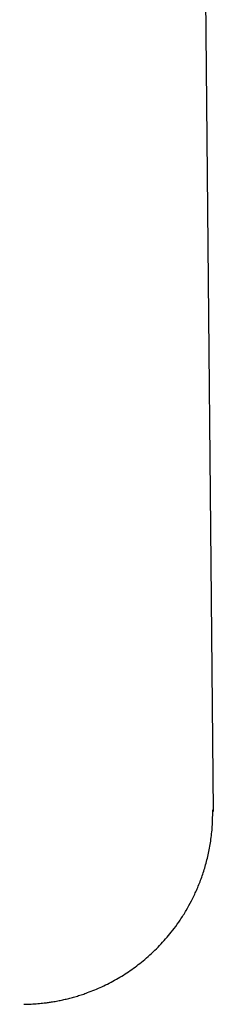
# Model space of a CAD drawing. Header units: millimetres. Extents: x 8 to 486, y 12 to 546.
# Tile 115 of 121: x 453.72 to 454.73, y 338.16 to 343.31. Entities that reach past the tile are written whole.
import ezdxf

# ---------------------------------------------------------------- set-up
doc = ezdxf.new("R2010")
doc.units = ezdxf.units.MM

msp = doc.modelspace()

# ---------------------------------------------------------------- linework, layer by layer
at = {"color": 7, "linetype": 'Continuous', "lineweight": 30}
msp.add_line((453.7181, 446.3018), (454.7316, 339.1721), dxfattribs=at)
for points, knots in [([(453.7401, 338.1628), (453.7527, 338.1631), (453.7765, 338.1636), (453.8121, 338.1661), (453.8427, 338.1691), (453.8685, 338.1724), (453.8923, 338.176), (453.9172, 338.1804), (453.9433, 338.1858), (453.9686, 338.1917), (453.9943, 338.1984), (454.0203, 338.2059), (454.0466, 338.2143), (454.0898, 338.2295), (454.1501, 338.2544), (454.225, 338.293), (454.297, 338.3383), (454.3548, 338.3819), (454.4, 338.4209), (454.4342, 338.4534), (454.4665, 338.487), (454.4974, 338.5223), (454.5281, 338.561), (454.5594, 338.6049), (454.5898, 338.6531), (454.6185, 338.7049), (454.6447, 338.7598), (454.6689, 338.8198), (454.6901, 338.8846), (454.7076, 338.9538), (454.7203, 339.0268), (454.7282, 339.1029), (454.7284, 339.1545), (454.7285, 339.1806)], [0, 0, 0, 0, 0.0306582, 0.0579148, 0.0818466, 0.0977055, 0.1118852, 0.1295479, 0.1454529, 0.1615993, 0.1780935, 0.1949361, 0.212127, 0.2296656, 0.2805975, 0.3337568, 0.3868323, 0.439309, 0.4689542, 0.4983023, 0.5273199, 0.5559759, 0.5859219, 0.6195422, 0.6567586, 0.6921662, 0.7300994, 0.7704058, 0.812901, 0.8573686, 0.9035614, 0.9512045, 1, 1, 1, 1]), ([(453.7391, 338.1627), (453.7415, 338.1627), (453.7454, 338.1628), (453.7447, 338.1628), (453.7445, 338.1629)], [0, 0, 0, 0, 0.6336375, 1, 1, 1, 1])]:
    msp.add_open_spline(points, degree=3, knots=knots, dxfattribs=at)

doc.saveas('drawing.dxf')
